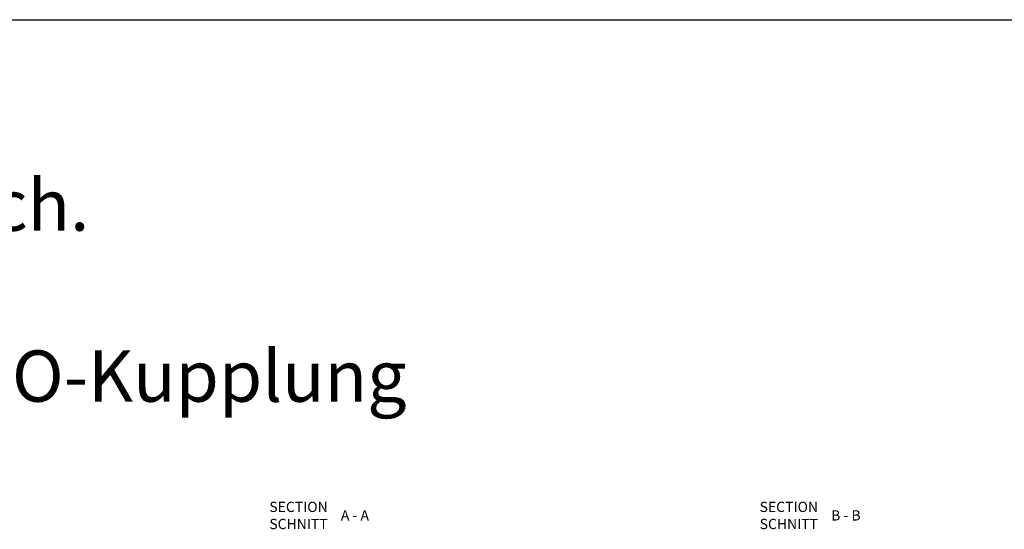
# Model space of a CAD drawing. Header units: millimetres. Extents: x 3814 to 923545, y -36595 to -4911.
# Tile 38 of 54: x 22342 to 31952, y -26282 to -21314. Entities that reach past the tile are written whole.
import ezdxf

# ---------------------------------------------------------------- set-up
doc = ezdxf.new("R2010")
doc.units = ezdxf.units.MM
doc.layers.add('Beschriftung', color=7, linetype='Continuous', lineweight=9)
doc.styles.add('LBB3.5M1000', font='isocp.shx', dxfattribs={"height": 3.5})

msp = doc.modelspace()

# ---------------------------------------------------------------- linework, layer by layer
at = {"color": 1}
msp.add_line((3813.86922, -21313.67469), (34821.30723, -21313.67469), dxfattribs=at)

# ---------------------------------------------------------------- texts
at = {"color": 1, "char_height": 500, "attachment_point": 1, "style": 'LBB3.5M1000'}
for s, width, insert in [('\\pi989.35;{\\fArial|b0|i1|c0|p34;\\C3;(Linksausführung)  masch. \\P\\pi534.37;Installation mit ISO-Kupplung}', 10081.0168878, (5675.99605, -22037.5232)), ('\\pi1619.9;{\\fArial|b0|i1|c0|p34;\\C3;(Rechtsausführung)   masch. \\P\\pi1533.6;Installation mit ISO-Kupplung}', 12079.4932395, (20430.49958, -22037.5232))]:
    msp.add_mtext_dynamic_manual_height_columns(s, width=width, gutter_width=17.5, heights=[0], dxfattribs=dict(at, insert=insert))
at = {"layer": 'Beschriftung', "char_height": 100, "attachment_point": 1, "style": 'LBB3.5M1000'}
for s, width, insert in [('{\\fArial|b1|i0|c0|p34;SECTION\\P\\fArial|b1|i1|c0|p34;SCHNITT}', 963.5542391, (24778.40714, -26013.19238)), ('{\\fArial|b1|i0|c0|p34;SECTION\\P\\fArial|b1|i1|c0|p34;SCHNITT}', 963.5542391, (29563.99949, -26013.19238)), ('{\\fArial|b1|i0|c0|p34;A - A}', 355.0131253, (25476.66185, -26096.16725)), ('{\\fArial|b1|i0|c0|p34;B - B}', 355.0131253, (30262.25421, -26096.16725))]:
    msp.add_mtext_dynamic_manual_height_columns(s, width=width, gutter_width=17.5, heights=[0], dxfattribs=dict(at, insert=insert))

doc.saveas('drawing.dxf')
